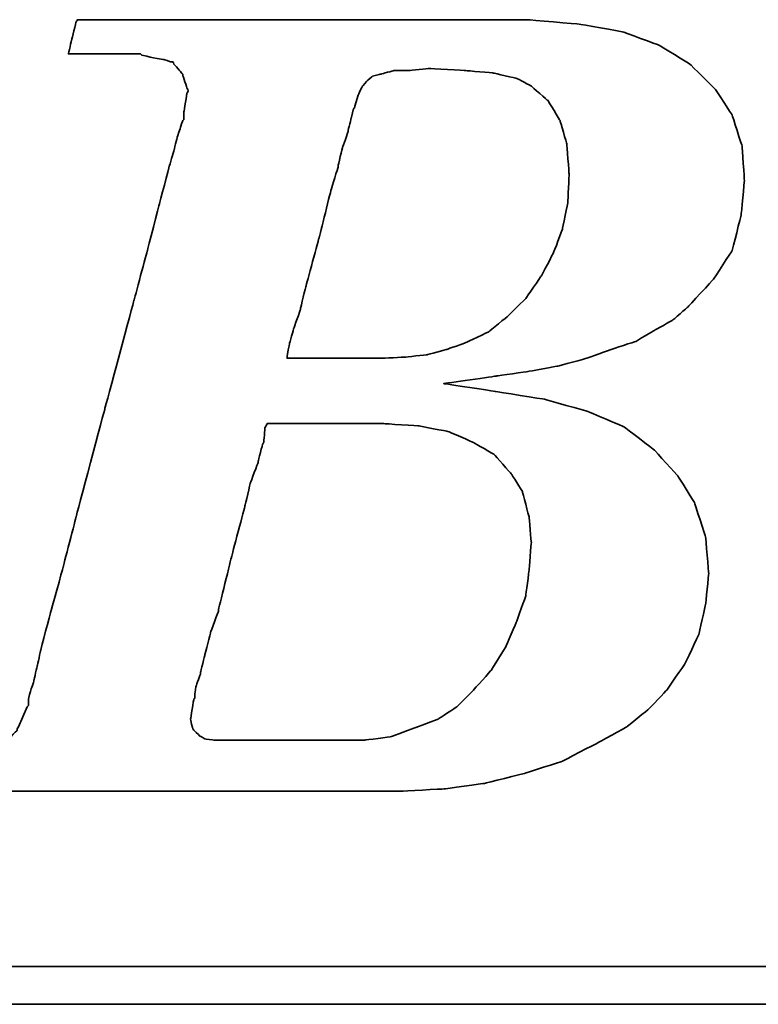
# Model space of a CAD drawing. Header units: inches. Extents: x 22 to 529, y 23 to 401.
# Tile 25 of 40: x 202.85 to 205.12, y 110.75 to 113.76. Entities that reach past the tile are written whole.
import ezdxf

# ---------------------------------------------------------------- set-up
doc = ezdxf.new("R2010")
doc.units = ezdxf.units.IN
doc.header["$LTSCALE"] = 0.1
doc.layers.add('DIM', color=4, linetype='Continuous')
doc.layers.add('layer 1', color=7, linetype='Continuous')

# ---------------------------------------------------------------- blocks, each defined once
blk = doc.blocks.new('TBI MOTION logo(完整正式版)')
at = {"layer": 'layer 1', "color": 22, "lineweight": 35}
for points, knots in [([(-64.65375, -6.86375), (-64.65375, -6.86375), (-64.84375, -7.29625), (-64.84375, -7.29625), (-64.84375, -7.29625), (-64.84375, -7.29625), (-64.86875, -7.34375), (-64.86875, -7.34375), (-64.86875, -7.34375), (-64.86875, -7.34375), (-64.86875, -7.36875), (-64.86875, -7.36875), (-64.86875, -7.36875), (-64.86875, -7.36875), (-65.15375, -7.65375), (-65.15375, -7.65375), (-65.15375, -7.65375), (-65.15375, -7.65375), (-65.17875, -7.65375), (-65.17875, -7.65375), (-65.17875, -7.65375), (-65.17875, -7.65375), (-65.20375, -7.67875), (-65.20375, -7.67875), (-65.20375, -7.67875), (-65.20375, -7.67875), (-65.58875, -7.87125), (-65.58875, -7.87125), (-65.58875, -7.87125), (-65.58875, -7.87125), (-65.63375, -7.87125), (-65.63375, -7.87125), (-65.63375, -7.87125), (-65.63375, -7.87125), (-65.65875, -7.89375), (-65.65875, -7.89375), (-65.65875, -7.89375), (-65.65875, -7.89375), (-66.09375, -7.94375), (-66.09375, -7.94375), (-66.09375, -7.94375), (-66.09375, -7.94375), (-66.11375, -7.94375), (-66.11375, -7.94375), (-66.11375, -7.94375), (-66.11375, -7.94375), (-66.16375, -7.94375), (-66.16375, -7.94375), (-66.16375, -7.94375), (-66.16375, -7.94375), (-66.30875, -7.94375), (-66.30875, -7.94375), (-66.30875, -7.94375), (-66.30875, -7.94375), (-66.69375, -7.94375), (-66.69375, -7.94375), (-66.69375, -7.94375), (-66.69375, -7.94375), (-67.07375, -7.94375), (-67.07375, -7.94375), (-67.07375, -7.94375), (-67.07375, -7.94375), (-67.12375, -7.94375), (-67.12375, -7.94375), (-67.12375, -7.94375), (-67.12375, -7.94375), (-67.12375, -7.96625), (-67.12375, -7.96625), (-67.12375, -7.96625), (-67.12375, -7.96625), (-67.14875, -7.99125), (-67.14875, -7.99125), (-67.14875, -7.99125), (-67.14875, -7.99125), (-67.24375, -8.34875), (-67.24375, -8.34875), (-67.24375, -8.34875), (-67.24375, -8.34875), (-67.31375, -8.68625), (-67.31375, -8.68625), (-67.31375, -8.68625), (-67.31375, -8.68625), (-67.26875, -8.68625), (-67.26875, -8.68625), (-67.26875, -8.68625), (-67.26875, -8.68625), (-67.07375, -8.68625), (-67.07375, -8.68625), (-67.07375, -8.68625), (-67.07375, -8.68625), (-66.54875, -8.68625), (-66.54875, -8.68625), (-66.54875, -8.68625), (-66.54875, -8.68625), (-65.82625, -8.68625), (-65.82625, -8.68625), (-65.82625, -8.68625), (-65.82625, -8.68625), (-65.01375, -8.68625), (-65.01375, -8.68625), (-65.01375, -8.68625), (-65.01375, -8.68625), (-64.05375, -8.68625), (-64.05375, -8.68625), (-64.05375, -8.68625), (-64.05375, -8.68625), (-62.08375, -8.68625), (-62.08375, -8.68625), (-62.08375, -8.68625), (-62.08375, -8.68625), (-60.06875, -8.68625), (-60.06875, -8.68625), (-60.06875, -8.68625), (-60.06875, -8.68625), (-59.10875, -8.68625), (-59.10875, -8.68625), (-59.10875, -8.68625), (-59.10875, -8.68625), (-58.29375, -8.68625), (-58.29375, -8.68625), (-58.29375, -8.68625), (-58.29375, -8.68625), (-57.57375, -8.68625), (-57.57375, -8.68625), (-57.57375, -8.68625), (-57.57375, -8.68625), (-57.04875, -8.68625), (-57.04875, -8.68625), (-57.04875, -8.68625), (-57.04875, -8.68625), (-56.85375, -8.68625), (-56.85375, -8.68625), (-56.85375, -8.68625), (-56.85375, -8.68625), (-56.70875, -8.68625), (-56.70875, -8.68625), (-56.70875, -8.68625), (-56.70875, -8.68625), (-56.61375, -8.68625), (-56.61375, -8.68625), (-56.61375, -8.68625), (-56.61375, -8.68625), (-56.56875, -8.68625), (-56.56875, -8.68625), (-56.56875, -8.68625), (-56.56875, -8.68625), (-55.65375, -8.63875), (-55.65375, -8.63875), (-55.65375, -8.63875), (-55.65375, -8.63875), (-54.76875, -8.51875), (-54.76875, -8.51875), (-54.76875, -8.51875), (-54.76875, -8.51875), (-53.90375, -8.30375), (-53.90375, -8.30375), (-53.90375, -8.30375), (-53.90375, -8.30375), (-53.08875, -8.03875), (-53.08875, -8.03875), (-53.08875, -8.03875), (-53.08875, -8.03875), (-52.34375, -7.65375), (-52.34375, -7.65375), (-52.34375, -7.65375), (-52.34375, -7.65375), (-51.69875, -7.29625), (-51.69875, -7.29625), (-51.69875, -7.29625), (-51.69875, -7.29625), (-51.21875, -6.91125), (-51.21875, -6.91125), (-51.21875, -6.91125), (-51.21875, -6.91125), (-50.83375, -6.50375), (-50.83375, -6.50375), (-50.83375, -6.50375), (-50.83375, -6.50375), (-50.44875, -5.94875), (-50.44875, -5.94875), (-50.44875, -5.94875), (-50.44875, -5.94875), (-50.13875, -5.30375), (-50.13875, -5.30375), (-50.13875, -5.30375), (-50.13875, -5.30375), (-49.99375, -4.65375), (-49.99375, -4.65375), (-49.99375, -4.65375), (-49.99375, -4.65375), (-49.92375, -3.98375), (-49.92375, -3.98375), (-49.92375, -3.98375), (-49.92375, -3.98375), (-49.99375, -3.19374), (-49.99375, -3.19374), (-49.99375, -3.19374), (-49.99375, -3.19374), (-50.23374, -2.44874), (-50.23374, -2.44874), (-50.23374, -2.44874), (-50.23374, -2.44874), (-50.59375, -1.87374), (-50.59375, -1.87374), (-50.59375, -1.87374), (-50.59375, -1.87374), (-51.09875, -1.31874), (-51.09875, -1.31874), (-51.09875, -1.31874), (-51.09875, -1.31874), (-51.74375, -0.81875), (-51.74375, -0.81875), (-51.74375, -0.81875), (-51.74375, -0.81875), (-52.53875, -0.48125), (-52.53875, -0.48125), (-52.53875, -0.48125), (-52.53875, -0.48125), (-53.47375, -0.21875), (-53.47375, -0.21875), (-53.47375, -0.21875), (-53.47375, -0.21875), (-54.52875, -0.04874), (-54.52875, -0.04874), (-54.52875, -0.04874), (-54.52875, -0.04874), (-55.65375, 0.12125), (-55.65375, 0.12125), (-55.65375, 0.12125), (-55.65375, 0.12125), (-54.50375, 0.28624), (-54.50375, 0.28624), (-54.50375, 0.28624), (-54.50375, 0.28624), (-53.83375, 0.38124), (-53.83375, 0.38124), (-53.83375, 0.38124), (-53.83375, 0.38124), (-53.18375, 0.50125), (-53.18375, 0.50125), (-53.18375, 0.50125), (-53.18375, 0.50125), (-52.55875, 0.66874), (-52.55875, 0.66874), (-52.55875, 0.66874), (-52.55875, 0.66874), (-52.03375, 0.86124), (-52.03375, 0.86124), (-52.03375, 0.86124), (-52.03375, 0.86124), (-51.50374, 1.03124), (-51.50374, 1.03124), (-51.50374, 1.03124), (-51.50374, 1.03124), (-51.09875, 1.27125), (-51.09875, 1.27125), (-51.09875, 1.27125), (-51.09875, 1.27125), (-50.71375, 1.48624), (-50.71375, 1.48624), (-50.71375, 1.48624), (-50.71375, 1.48624), (-50.37625, 1.77625), (-50.37625, 1.77625), (-50.37625, 1.77625), (-50.37625, 1.77625), (-49.82375, 2.37625), (-49.82375, 2.37625), (-49.82375, 2.37625), (-49.82375, 2.37625), (-49.41875, 2.99625), (-49.41875, 2.99625), (-49.41875, 2.99625), (-49.41875, 2.99625), (-49.22375, 3.76625), (-49.22375, 3.76625), (-49.22375, 3.76625), (-49.22375, 3.76625), (-49.15375, 4.50874), (-49.15375, 4.50874), (-49.15375, 4.50874), (-49.15375, 4.50874), (-49.20375, 5.25125), (-49.20375, 5.25125), (-49.20375, 5.25125), (-49.20375, 5.25125), (-49.41875, 5.92625), (-49.41875, 5.92625), (-49.41875, 5.92625), (-49.41875, 5.92625), (-49.77875, 6.47625), (-49.77875, 6.47625), (-49.77875, 6.47625), (-49.77875, 6.47625), (-50.33125, 7.02624), (-50.33125, 7.02624), (-50.33125, 7.02624), (-50.33125, 7.02624), (-51.00125, 7.43625), (-51.00125, 7.43625), (-51.00125, 7.43625), (-51.00125, 7.43625), (-51.79375, 7.72625), (-51.79375, 7.72625), (-51.79375, 7.72625), (-51.79375, 7.72625), (-52.72875, 7.89124), (-52.72875, 7.89124), (-52.72875, 7.89124), (-52.72875, 7.89124), (-53.83375, 7.98625), (-53.83375, 7.98625), (-53.83375, 7.98625), (-53.83375, 7.98625), (-53.92875, 7.98625), (-53.92875, 7.98625), (-53.92875, 7.98625), (-53.92875, 7.98625), (-54.26375, 7.98625), (-54.26375, 7.98625), (-54.26375, 7.98625), (-54.26375, 7.98625), (-54.74375, 7.98625), (-54.74375, 7.98625), (-54.74375, 7.98625), (-54.74375, 7.98625), (-55.36875, 7.98625), (-55.36875, 7.98625), (-55.36875, 7.98625), (-55.36875, 7.98625), (-56.13375, 7.98625), (-56.13375, 7.98625), (-56.13375, 7.98625), (-56.13375, 7.98625), (-56.94875, 7.98625), (-56.94875, 7.98625), (-56.94875, 7.98625), (-56.94875, 7.98625), (-58.77625, 7.98625), (-58.77625, 7.98625), (-58.77625, 7.98625), (-58.77625, 7.98625), (-60.59875, 7.98625), (-60.59875, 7.98625), (-60.59875, 7.98625), (-60.59875, 7.98625), (-61.41375, 7.98625), (-61.41375, 7.98625), (-61.41375, 7.98625), (-61.41375, 7.98625), (-62.17875, 7.98625), (-62.17875, 7.98625), (-62.17875, 7.98625), (-62.17875, 7.98625), (-62.80375, 7.98625), (-62.80375, 7.98625), (-62.80375, 7.98625), (-62.80375, 7.98625), (-63.30625, 7.98625), (-63.30625, 7.98625), (-63.30625, 7.98625), (-63.30625, 7.98625), (-63.57375, 7.98625), (-63.57375, 7.98625), (-63.57375, 7.98625), (-63.57375, 7.98625), (-63.57375, 7.96375), (-63.57375, 7.96375), (-63.57375, 7.96375), (-63.57375, 7.96375), (-63.59875, 7.94125), (-63.59875, 7.94125), (-63.59875, 7.94125), (-63.59875, 7.94125), (-63.69375, 7.55625), (-63.69375, 7.55625), (-63.69375, 7.55625), (-63.69375, 7.55625), (-63.76375, 7.24624), (-63.76375, 7.24624), (-63.76375, 7.24624), (-63.76375, 7.24624), (-63.23875, 7.24624), (-63.23875, 7.24624), (-63.23875, 7.24624), (-63.23875, 7.24624), (-62.75875, 7.24624), (-62.75875, 7.24624), (-62.75875, 7.24624), (-62.75875, 7.24624), (-62.61125, 7.24624), (-62.61125, 7.24624), (-62.61125, 7.24624), (-62.61125, 7.24624), (-62.56625, 7.24624), (-62.56625, 7.24624), (-62.56625, 7.24624), (-62.56625, 7.24624), (-62.22875, 7.24624), (-62.22875, 7.24624), (-62.22875, 7.24624), (-62.22875, 7.24624), (-62.20375, 7.24624), (-62.20375, 7.24624), (-62.20375, 7.24624), (-62.20375, 7.24624), (-62.17875, 7.21875), (-62.17875, 7.21875), (-62.17875, 7.21875), (-62.17875, 7.21875), (-61.96375, 7.17125), (-61.96375, 7.17125), (-61.96375, 7.17125), (-61.96375, 7.17125), (-61.72375, 7.12624), (-61.72375, 7.12624), (-61.72375, 7.12624), (-61.72375, 7.12624), (-61.70375, 7.12624), (-61.70375, 7.12624), (-61.70375, 7.12624), (-61.70375, 7.12624), (-61.55875, 7.07624), (-61.55875, 7.07624), (-61.55875, 7.07624), (-61.55875, 7.07624), (-61.50875, 7.07624), (-61.50875, 7.07624), (-61.50875, 7.07624), (-61.50875, 7.07624), (-61.48375, 7.02624), (-61.48375, 7.02624), (-61.48375, 7.02624), (-61.48375, 7.02624), (-61.31875, 6.83375), (-61.31875, 6.83375), (-61.31875, 6.83375), (-61.31875, 6.83375), (-61.29375, 6.81125), (-61.29375, 6.81125), (-61.29375, 6.81125), (-61.29375, 6.81125), (-61.29375, 6.78625), (-61.29375, 6.78625), (-61.29375, 6.78625), (-61.29375, 6.78625), (-61.19875, 6.50124), (-61.19875, 6.50124), (-61.19875, 6.50124), (-61.19875, 6.50124), (-61.17375, 6.45124), (-61.17375, 6.45124), (-61.17375, 6.45124), (-61.17375, 6.45124), (-61.19875, 6.40625), (-61.19875, 6.40625), (-61.19875, 6.40625), (-61.19875, 6.40625), (-61.26875, 5.99624), (-61.26875, 5.99624), (-61.26875, 5.99624), (-61.26875, 5.99624), (-61.26875, 5.85125), (-61.26875, 5.85125), (-61.26875, 5.85125), (-61.26875, 5.85125), (-61.26875, 5.82625), (-61.26875, 5.82625), (-61.26875, 5.82625), (-61.26875, 5.82625), (-61.29375, 5.80625), (-61.29375, 5.80625), (-61.29375, 5.80625), (-61.29375, 5.80625), (-61.34125, 5.66125), (-61.34125, 5.66125), (-61.34125, 5.66125), (-61.34125, 5.66125), (-61.41375, 5.44625), (-61.41375, 5.44625), (-61.41375, 5.44625), (-61.41375, 5.44625), (-61.48375, 5.15625), (-61.48375, 5.15625), (-61.48375, 5.15625), (-61.48375, 5.15625), (-61.58375, 4.82124), (-61.58375, 4.82124), (-61.58375, 4.82124), (-61.58375, 4.82124), (-61.79875, 4.00375), (-61.79875, 4.00375), (-61.79875, 4.00375), (-61.79875, 4.00375), (-62.05875, 2.99625), (-62.05875, 2.99625), (-62.05875, 2.99625), (-62.05875, 2.99625), (-62.34875, 1.91625), (-62.34875, 1.91625), (-62.34875, 1.91625), (-62.34875, 1.91625), (-62.97375, -0.41124), (-62.97375, -0.41124), (-62.97375, -0.41124), (-62.97375, -0.41124), (-63.59875, -2.75875), (-63.59875, -2.75875), (-63.59875, -2.75875), (-63.59875, -2.75875), (-63.88375, -3.86374), (-63.88375, -3.86374), (-63.88375, -3.86374), (-63.88375, -3.86374), (-64.14875, -4.82374), (-64.14875, -4.82374), (-64.14875, -4.82374), (-64.14875, -4.82374), (-64.36375, -5.64125), (-64.36375, -5.64125), (-64.36375, -5.64125), (-64.36375, -5.64125), (-64.43625, -5.97625), (-64.43625, -5.97625), (-64.43625, -5.97625), (-64.43625, -5.97625), (-64.50875, -6.28625), (-64.50875, -6.28625), (-64.50875, -6.28625), (-64.50875, -6.28625), (-64.50875, -6.30875), (-64.50875, -6.30875), (-64.50875, -6.30875), (-64.50875, -6.30875), (-64.57875, -6.50375), (-64.57875, -6.50375), (-64.57875, -6.50375), (-64.57875, -6.50375), (-64.62875, -6.69625), (-64.62875, -6.69625), (-64.62875, -6.69625), (-64.62875, -6.69625), (-64.62875, -6.76875), (-64.62875, -6.76875), (-64.62875, -6.76875), (-64.62875, -6.76875), (-64.62875, -6.81375), (-64.62875, -6.81375), (-64.62875, -6.81375), (-64.62875, -6.81375), (-64.62875, -6.83875), (-64.62875, -6.83875), (-64.62875, -6.83875), (-64.62875, -6.83875), (-64.65375, -6.86375), (-64.65375, -6.86375)], [0, 0, 0, 0, 0.00719424, 0.00719424, 0.00719424, 0.00719425, 0.01438849, 0.01438849, 0.01438849, 0.0143885, 0.02158273, 0.02158273, 0.02158273, 0.02158274, 0.02877698, 0.02877698, 0.02877698, 0.02877699, 0.03597122, 0.03597122, 0.03597122, 0.03597123, 0.04316547, 0.04316547, 0.04316547, 0.04316548, 0.05035971, 0.05035971, 0.05035971, 0.05035972, 0.05755396, 0.05755396, 0.05755396, 0.05755397, 0.0647482, 0.0647482, 0.0647482, 0.06474821, 0.07194245, 0.07194245, 0.07194245, 0.07194246, 0.07913669, 0.07913669, 0.07913669, 0.0791367, 0.08633094, 0.08633094, 0.08633094, 0.08633095, 0.09352518, 0.09352518, 0.09352518, 0.09352519, 0.10071942, 0.10071942, 0.10071942, 0.10071943, 0.10791367, 0.10791367, 0.10791367, 0.10791368, 0.11510791, 0.11510791, 0.11510791, 0.11510792, 0.12230216, 0.12230216, 0.12230216, 0.12230217, 0.1294964, 0.1294964, 0.1294964, 0.12949641, 0.13669065, 0.13669065, 0.13669065, 0.13669066, 0.14388489, 0.14388489, 0.14388489, 0.1438849, 0.15107914, 0.15107914, 0.15107914, 0.15107915, 0.15827338, 0.15827338, 0.15827338, 0.15827339, 0.16546763, 0.16546763, 0.16546763, 0.16546764, 0.17266187, 0.17266187, 0.17266187, 0.17266188, 0.17985612, 0.17985612, 0.17985612, 0.17985613, 0.18705036, 0.18705036, 0.18705036, 0.18705037, 0.1942446, 0.1942446, 0.1942446, 0.19424461, 0.20143885, 0.20143885, 0.20143885, 0.20143886, 0.20863309, 0.20863309, 0.20863309, 0.2086331, 0.21582734, 0.21582734, 0.21582734, 0.21582735, 0.22302158, 0.22302158, 0.22302158, 0.22302159, 0.23021583, 0.23021583, 0.23021583, 0.23021584, 0.23741007, 0.23741007, 0.23741007, 0.23741008, 0.24460432, 0.24460432, 0.24460432, 0.24460433, 0.25179856, 0.25179856, 0.25179856, 0.25179857, 0.25899281, 0.25899281, 0.25899281, 0.25899282, 0.26618705, 0.26618705, 0.26618705, 0.26618706, 0.27338129, 0.27338129, 0.27338129, 0.2733813, 0.28057554, 0.28057554, 0.28057554, 0.28057555, 0.28776978, 0.28776978, 0.28776978, 0.28776979, 0.29496403, 0.29496403, 0.29496403, 0.29496404, 0.30215827, 0.30215827, 0.30215827, 0.30215828, 0.30935252, 0.30935252, 0.30935252, 0.30935253, 0.31654676, 0.31654676, 0.31654676, 0.31654677, 0.32374101, 0.32374101, 0.32374101, 0.32374102, 0.33093525, 0.33093525, 0.33093525, 0.33093526, 0.3381295, 0.3381295, 0.3381295, 0.33812951, 0.34532374, 0.34532374, 0.34532374, 0.34532375, 0.35251799, 0.35251799, 0.35251799, 0.352518, 0.35971223, 0.35971223, 0.35971223, 0.35971224, 0.36690647, 0.36690647, 0.36690647, 0.36690648, 0.37410072, 0.37410072, 0.37410072, 0.37410073, 0.38129496, 0.38129496, 0.38129496, 0.38129497, 0.38848921, 0.38848921, 0.38848921, 0.38848922, 0.39568345, 0.39568345, 0.39568345, 0.39568346, 0.4028777, 0.4028777, 0.4028777, 0.40287771, 0.41007194, 0.41007194, 0.41007194, 0.41007195, 0.41726619, 0.41726619, 0.41726619, 0.4172662, 0.42446043, 0.42446043, 0.42446043, 0.42446044, 0.43165468, 0.43165468, 0.43165468, 0.43165469, 0.43884892, 0.43884892, 0.43884892, 0.43884893, 0.44604317, 0.44604317, 0.44604317, 0.44604318, 0.45323741, 0.45323741, 0.45323741, 0.45323742, 0.46043165, 0.46043165, 0.46043165, 0.46043166, 0.4676259, 0.4676259, 0.4676259, 0.46762591, 0.47482014, 0.47482014, 0.47482014, 0.47482015, 0.48201439, 0.48201439, 0.48201439, 0.4820144, 0.48920863, 0.48920863, 0.48920863, 0.48920864, 0.49640288, 0.49640288, 0.49640288, 0.49640289, 0.50359712, 0.50359712, 0.50359712, 0.50359713, 0.51079137, 0.51079137, 0.51079137, 0.51079138, 0.51798561, 0.51798561, 0.51798561, 0.51798562, 0.52517986, 0.52517986, 0.52517986, 0.52517987, 0.5323741, 0.5323741, 0.5323741, 0.53237411, 0.53956835, 0.53956835, 0.53956835, 0.53956836, 0.54676259, 0.54676259, 0.54676259, 0.5467626, 0.55395683, 0.55395683, 0.55395683, 0.55395684, 0.56115108, 0.56115108, 0.56115108, 0.56115109, 0.56834532, 0.56834532, 0.56834532, 0.56834533, 0.57553957, 0.57553957, 0.57553957, 0.57553958, 0.58273381, 0.58273381, 0.58273381, 0.58273382, 0.58992806, 0.58992806, 0.58992806, 0.58992807, 0.5971223, 0.5971223, 0.5971223, 0.59712231, 0.60431655, 0.60431655, 0.60431655, 0.60431656, 0.61151079, 0.61151079, 0.61151079, 0.6115108, 0.61870504, 0.61870504, 0.61870504, 0.61870505, 0.62589928, 0.62589928, 0.62589928, 0.62589929, 0.63309353, 0.63309353, 0.63309353, 0.63309354, 0.64028777, 0.64028777, 0.64028777, 0.64028778, 0.64748201, 0.64748201, 0.64748201, 0.64748202, 0.65467626, 0.65467626, 0.65467626, 0.65467627, 0.6618705, 0.6618705, 0.6618705, 0.66187051, 0.66906475, 0.66906475, 0.66906475, 0.66906476, 0.67625899, 0.67625899, 0.67625899, 0.676259, 0.68345324, 0.68345324, 0.68345324, 0.68345325, 0.69064748, 0.69064748, 0.69064748, 0.69064749, 0.69784173, 0.69784173, 0.69784173, 0.69784174, 0.70503597, 0.70503597, 0.70503597, 0.70503598, 0.71223022, 0.71223022, 0.71223022, 0.71223023, 0.71942446, 0.71942446, 0.71942446, 0.71942447, 0.72661871, 0.72661871, 0.72661871, 0.72661872, 0.73381295, 0.73381295, 0.73381295, 0.73381296, 0.74100719, 0.74100719, 0.74100719, 0.7410072, 0.74820144, 0.74820144, 0.74820144, 0.74820145, 0.75539568, 0.75539568, 0.75539568, 0.75539569, 0.76258993, 0.76258993, 0.76258993, 0.76258994, 0.76978417, 0.76978417, 0.76978417, 0.76978418, 0.77697842, 0.77697842, 0.77697842, 0.77697843, 0.78417266, 0.78417266, 0.78417266, 0.78417267, 0.79136691, 0.79136691, 0.79136691, 0.79136692, 0.79856115, 0.79856115, 0.79856115, 0.79856116, 0.8057554, 0.8057554, 0.8057554, 0.80575541, 0.81294964, 0.81294964, 0.81294964, 0.81294965, 0.82014388, 0.82014388, 0.82014388, 0.82014389, 0.82733813, 0.82733813, 0.82733813, 0.82733814, 0.83453237, 0.83453237, 0.83453237, 0.83453238, 0.84172662, 0.84172662, 0.84172662, 0.84172663, 0.84892086, 0.84892086, 0.84892086, 0.84892087, 0.85611511, 0.85611511, 0.85611511, 0.85611512, 0.86330935, 0.86330935, 0.86330935, 0.86330936, 0.8705036, 0.8705036, 0.8705036, 0.87050361, 0.87769784, 0.87769784, 0.87769784, 0.87769785, 0.88489209, 0.88489209, 0.88489209, 0.8848921, 0.89208633, 0.89208633, 0.89208633, 0.89208634, 0.89928058, 0.89928058, 0.89928058, 0.89928059, 0.90647482, 0.90647482, 0.90647482, 0.90647483, 0.91366906, 0.91366906, 0.91366906, 0.91366907, 0.92086331, 0.92086331, 0.92086331, 0.92086332, 0.92805755, 0.92805755, 0.92805755, 0.92805756, 0.9352518, 0.9352518, 0.9352518, 0.93525181, 0.94244604, 0.94244604, 0.94244604, 0.94244605, 0.94964029, 0.94964029, 0.94964029, 0.9496403, 0.95683453, 0.95683453, 0.95683453, 0.95683454, 0.96402878, 0.96402878, 0.96402878, 0.96402879, 0.97122302, 0.97122302, 0.97122302, 0.97122303, 0.97841727, 0.97841727, 0.97841727, 0.97841728, 0.98561151, 0.98561151, 0.98561151, 0.98561152, 0.99280576, 0.99280576, 0.99280576, 0.99280577, 1, 1, 1, 1]), ([(-57.50375, 6.35625), (-57.50375, 6.35625), (-57.57375, 6.11625), (-57.57375, 6.11625), (-57.57375, 6.11625), (-57.57375, 6.11625), (-57.57375, 6.09125), (-57.57375, 6.09125), (-57.57375, 6.09125), (-57.57375, 6.09125), (-57.59875, 6.06625), (-57.59875, 6.06625), (-57.59875, 6.06625), (-57.59875, 6.06625), (-57.64875, 5.87625), (-57.64875, 5.87625), (-57.64875, 5.87625), (-57.64875, 5.87625), (-57.71875, 5.58875), (-57.71875, 5.58875), (-57.71875, 5.58875), (-57.71875, 5.58875), (-57.71875, 5.56625), (-57.71875, 5.56625), (-57.71875, 5.56625), (-57.71875, 5.56625), (-57.83875, 5.23125), (-57.83875, 5.23125), (-57.83875, 5.23125), (-57.83875, 5.23125), (-57.93625, 4.82124), (-57.93625, 4.82124), (-57.93625, 4.82124), (-57.93625, 4.82124), (-57.93625, 4.79624), (-57.93625, 4.79624), (-57.93625, 4.79624), (-57.93625, 4.79624), (-58.07875, 4.34125), (-58.07875, 4.34125), (-58.07875, 4.34125), (-58.07875, 4.34125), (-58.34375, 3.28625), (-58.34375, 3.28625), (-58.34375, 3.28625), (-58.34375, 3.28625), (-58.62875, 2.23124), (-58.62875, 2.23124), (-58.62875, 2.23124), (-58.62875, 2.23124), (-58.74875, 1.75125), (-58.74875, 1.75125), (-58.74875, 1.75125), (-58.74875, 1.75125), (-58.74875, 1.72625), (-58.74875, 1.72625), (-58.74875, 1.72625), (-58.74875, 1.72625), (-58.89375, 1.31625), (-58.89375, 1.31625), (-58.89375, 1.31625), (-58.89375, 1.31625), (-58.98875, 0.98124), (-58.98875, 0.98124), (-58.98875, 0.98124), (-58.98875, 0.98124), (-59.03875, 0.71625), (-59.03875, 0.71625), (-59.03875, 0.71625), (-59.03875, 0.71625), (-59.03875, 0.66874), (-59.03875, 0.66874), (-59.03875, 0.66874), (-59.03875, 0.66874), (-58.91875, 0.66874), (-58.91875, 0.66874), (-58.91875, 0.66874), (-58.91875, 0.66874), (-58.53375, 0.66874), (-58.53375, 0.66874), (-58.53375, 0.66874), (-58.53375, 0.66874), (-58.10375, 0.66874), (-58.10375, 0.66874), (-58.10375, 0.66874), (-58.10375, 0.66874), (-57.66875, 0.66874), (-57.66875, 0.66874), (-57.66875, 0.66874), (-57.66875, 0.66874), (-57.33375, 0.66874), (-57.33375, 0.66874), (-57.33375, 0.66874), (-57.33375, 0.66874), (-57.09375, 0.66874), (-57.09375, 0.66874), (-57.09375, 0.66874), (-57.09375, 0.66874), (-56.99875, 0.66874), (-56.99875, 0.66874), (-56.99875, 0.66874), (-56.99875, 0.66874), (-56.49375, 0.69374), (-56.49375, 0.69374), (-56.49375, 0.69374), (-56.49375, 0.69374), (-56.01375, 0.74374), (-56.01375, 0.74374), (-56.01375, 0.74374), (-56.01375, 0.74374), (-55.58375, 0.86124), (-55.58375, 0.86124), (-55.58375, 0.86124), (-55.58375, 0.86124), (-55.17375, 1.00624), (-55.17375, 1.00624), (-55.17375, 1.00624), (-55.17375, 1.00624), (-54.67375, 1.24625), (-54.67375, 1.24625), (-54.67375, 1.24625), (-54.67375, 1.24625), (-54.26375, 1.58124), (-54.26375, 1.58124), (-54.26375, 1.58124), (-54.26375, 1.58124), (-53.87875, 1.96374), (-53.87875, 1.96374), (-53.87875, 1.96374), (-53.87875, 1.96374), (-53.54375, 2.44625), (-53.54375, 2.44625), (-53.54375, 2.44625), (-53.54375, 2.44625), (-53.27875, 2.95125), (-53.27875, 2.95125), (-53.27875, 2.95125), (-53.27875, 2.95125), (-53.08875, 3.45124), (-53.08875, 3.45124), (-53.08875, 3.45124), (-53.08875, 3.45124), (-52.96875, 4.05124), (-52.96875, 4.05124), (-52.96875, 4.05124), (-52.96875, 4.05124), (-52.94375, 4.65125), (-52.94375, 4.65125), (-52.94375, 4.65125), (-52.94375, 4.65125), (-52.99375, 5.30125), (-52.99375, 5.30125), (-52.99375, 5.30125), (-52.99375, 5.30125), (-53.13875, 5.80625), (-53.13875, 5.80625), (-53.13875, 5.80625), (-53.13875, 5.80625), (-53.39875, 6.23625), (-53.39875, 6.23625), (-53.39875, 6.23625), (-53.39875, 6.23625), (-53.75875, 6.54875), (-53.75875, 6.54875), (-53.75875, 6.54875), (-53.75875, 6.54875), (-54.07375, 6.71625), (-54.07375, 6.71625), (-54.07375, 6.71625), (-54.07375, 6.71625), (-54.57375, 6.83375), (-54.57375, 6.83375), (-54.57375, 6.83375), (-54.57375, 6.83375), (-55.17375, 6.88625), (-55.17375, 6.88625), (-55.17375, 6.88625), (-55.17375, 6.88625), (-55.96875, 6.93125), (-55.96875, 6.93125), (-55.96875, 6.93125), (-55.96875, 6.93125), (-56.39875, 6.88625), (-56.39875, 6.88625), (-56.39875, 6.88625), (-56.39875, 6.88625), (-56.42125, 6.88625), (-56.42125, 6.88625), (-56.42125, 6.88625), (-56.42125, 6.88625), (-56.73375, 6.88625), (-56.73375, 6.88625), (-56.73375, 6.88625), (-56.73375, 6.88625), (-56.99875, 6.81125), (-56.99875, 6.81125), (-56.99875, 6.81125), (-56.99875, 6.81125), (-57.02375, 6.81125), (-57.02375, 6.81125), (-57.02375, 6.81125), (-57.02375, 6.81125), (-57.18875, 6.76625), (-57.18875, 6.76625), (-57.18875, 6.76625), (-57.18875, 6.76625), (-57.30875, 6.66625), (-57.30875, 6.66625), (-57.30875, 6.66625), (-57.30875, 6.66625), (-57.40875, 6.54875), (-57.40875, 6.54875), (-57.40875, 6.54875), (-57.40875, 6.54875), (-57.50375, 6.35625), (-57.50375, 6.35625)], [0, 0, 0, 0, 0.01851852, 0.01851852, 0.01851852, 0.01851853, 0.03703704, 0.03703704, 0.03703704, 0.03703705, 0.05555556, 0.05555556, 0.05555556, 0.05555557, 0.07407407, 0.07407407, 0.07407407, 0.07407408, 0.09259259, 0.09259259, 0.09259259, 0.0925926, 0.11111111, 0.11111111, 0.11111111, 0.11111112, 0.12962963, 0.12962963, 0.12962963, 0.12962964, 0.14814815, 0.14814815, 0.14814815, 0.14814816, 0.16666667, 0.16666667, 0.16666667, 0.16666668, 0.18518519, 0.18518519, 0.18518519, 0.1851852, 0.2037037, 0.2037037, 0.2037037, 0.20370371, 0.22222222, 0.22222222, 0.22222222, 0.22222223, 0.24074074, 0.24074074, 0.24074074, 0.24074075, 0.25925926, 0.25925926, 0.25925926, 0.25925927, 0.27777778, 0.27777778, 0.27777778, 0.27777779, 0.2962963, 0.2962963, 0.2962963, 0.29629631, 0.31481481, 0.31481481, 0.31481481, 0.31481482, 0.33333333, 0.33333333, 0.33333333, 0.33333334, 0.35185185, 0.35185185, 0.35185185, 0.35185186, 0.37037037, 0.37037037, 0.37037037, 0.37037038, 0.38888889, 0.38888889, 0.38888889, 0.3888889, 0.40740741, 0.40740741, 0.40740741, 0.40740742, 0.42592593, 0.42592593, 0.42592593, 0.42592594, 0.44444444, 0.44444444, 0.44444444, 0.44444445, 0.46296296, 0.46296296, 0.46296296, 0.46296297, 0.48148148, 0.48148148, 0.48148148, 0.48148149, 0.5, 0.5, 0.5, 0.50000001, 0.51851852, 0.51851852, 0.51851852, 0.51851853, 0.53703704, 0.53703704, 0.53703704, 0.53703705, 0.55555556, 0.55555556, 0.55555556, 0.55555557, 0.57407407, 0.57407407, 0.57407407, 0.57407408, 0.59259259, 0.59259259, 0.59259259, 0.5925926, 0.61111111, 0.61111111, 0.61111111, 0.61111112, 0.62962963, 0.62962963, 0.62962963, 0.62962964, 0.64814815, 0.64814815, 0.64814815, 0.64814816, 0.66666667, 0.66666667, 0.66666667, 0.66666668, 0.68518519, 0.68518519, 0.68518519, 0.6851852, 0.7037037, 0.7037037, 0.7037037, 0.70370371, 0.72222222, 0.72222222, 0.72222222, 0.72222223, 0.74074074, 0.74074074, 0.74074074, 0.74074075, 0.75925926, 0.75925926, 0.75925926, 0.75925927, 0.77777778, 0.77777778, 0.77777778, 0.77777779, 0.7962963, 0.7962963, 0.7962963, 0.79629631, 0.81481481, 0.81481481, 0.81481481, 0.81481482, 0.83333333, 0.83333333, 0.83333333, 0.83333334, 0.85185185, 0.85185185, 0.85185185, 0.85185186, 0.87037037, 0.87037037, 0.87037037, 0.87037038, 0.88888889, 0.88888889, 0.88888889, 0.8888889, 0.90740741, 0.90740741, 0.90740741, 0.90740742, 0.92592593, 0.92592593, 0.92592593, 0.92592594, 0.94444444, 0.94444444, 0.94444444, 0.94444445, 0.96296296, 0.96296296, 0.96296296, 0.96296297, 0.98148148, 0.98148148, 0.98148148, 0.98148149, 1, 1, 1, 1]), ([(-61.03125, -6.57375), (-61.03125, -6.57375), (-61.03125, -6.67125), (-61.03125, -6.67125), (-61.03125, -6.67125), (-61.03125, -6.67125), (-61.05375, -6.69625), (-61.05375, -6.69625), (-61.05375, -6.69625), (-61.05375, -6.69625), (-61.12375, -7.12875), (-61.12375, -7.12875), (-61.12375, -7.12875), (-61.12375, -7.12875), (-61.07875, -7.34375), (-61.07875, -7.34375), (-61.07875, -7.34375), (-61.07875, -7.34375), (-60.93375, -7.48875), (-60.93375, -7.48875), (-60.93375, -7.48875), (-60.93375, -7.48875), (-60.81375, -7.55625), (-60.81375, -7.55625), (-60.81375, -7.55625), (-60.81375, -7.55625), (-60.62375, -7.58375), (-60.62375, -7.58375), (-60.62375, -7.58375), (-60.62375, -7.58375), (-60.30875, -7.58375), (-60.30875, -7.58375), (-60.30875, -7.58375), (-60.30875, -7.58375), (-59.97375, -7.58375), (-59.97375, -7.58375), (-59.97375, -7.58375), (-59.97375, -7.58375), (-59.87875, -7.58375), (-59.87875, -7.58375), (-59.87875, -7.58375), (-59.87875, -7.58375), (-59.63625, -7.58375), (-59.63625, -7.58375), (-59.63625, -7.58375), (-59.63625, -7.58375), (-58.96875, -7.58375), (-58.96875, -7.58375), (-58.96875, -7.58375), (-58.96875, -7.58375), (-58.29375, -7.58375), (-58.29375, -7.58375), (-58.29375, -7.58375), (-58.29375, -7.58375), (-58.05375, -7.58375), (-58.05375, -7.58375), (-58.05375, -7.58375), (-58.05375, -7.58375), (-57.98375, -7.58375), (-57.98375, -7.58375), (-57.98375, -7.58375), (-57.98375, -7.58375), (-57.35875, -7.58375), (-57.35875, -7.58375), (-57.35875, -7.58375), (-57.35875, -7.58375), (-56.78375, -7.50875), (-56.78375, -7.50875), (-56.78375, -7.50875), (-56.78375, -7.50875), (-56.27875, -7.31875), (-56.27875, -7.31875), (-56.27875, -7.31875), (-56.27875, -7.31875), (-55.77375, -7.12875), (-55.77375, -7.12875), (-55.77375, -7.12875), (-55.77375, -7.12875), (-55.36875, -6.86375), (-55.36875, -6.86375), (-55.36875, -6.86375), (-55.36875, -6.86375), (-55.00875, -6.50375), (-55.00875, -6.50375), (-55.00875, -6.50375), (-55.00875, -6.50375), (-54.62375, -6.06875), (-54.62375, -6.06875), (-54.62375, -6.06875), (-54.62375, -6.06875), (-54.31375, -5.56875), (-54.31375, -5.56875), (-54.31375, -5.56875), (-54.31375, -5.56875), (-54.07375, -5.01625), (-54.07375, -5.01625), (-54.07375, -5.01625), (-54.07375, -5.01625), (-53.87875, -4.46374), (-53.87875, -4.46374), (-53.87875, -4.46374), (-53.87875, -4.46374), (-53.80875, -3.91375), (-53.80875, -3.91375), (-53.80875, -3.91375), (-53.80875, -3.91375), (-53.75875, -3.31375), (-53.75875, -3.31375), (-53.75875, -3.31375), (-53.75875, -3.31375), (-53.80875, -2.75875), (-53.80875, -2.75875), (-53.80875, -2.75875), (-53.80875, -2.75875), (-53.95375, -2.20875), (-53.95375, -2.20875), (-53.95375, -2.20875), (-53.95375, -2.20875), (-54.19375, -1.82625), (-54.19375, -1.82625), (-54.19375, -1.82625), (-54.19375, -1.82625), (-54.55375, -1.41875), (-54.55375, -1.41875), (-54.55375, -1.41875), (-54.55375, -1.41875), (-55.00875, -1.15125), (-55.00875, -1.15125), (-55.00875, -1.15125), (-55.00875, -1.15125), (-55.56125, -0.91375), (-55.56125, -0.91375), (-55.56125, -0.91375), (-55.56125, -0.91375), (-56.18125, -0.79375), (-56.18125, -0.79375), (-56.18125, -0.79375), (-56.18125, -0.79375), (-56.94875, -0.74374), (-56.94875, -0.74374), (-56.94875, -0.74374), (-56.94875, -0.74374), (-56.99875, -0.74374), (-56.99875, -0.74374), (-56.99875, -0.74374), (-56.99875, -0.74374), (-57.09375, -0.74374), (-57.09375, -0.74374), (-57.09375, -0.74374), (-57.09375, -0.74374), (-57.38375, -0.74374), (-57.38375, -0.74374), (-57.38375, -0.74374), (-57.38375, -0.74374), (-57.76875, -0.74374), (-57.76875, -0.74374), (-57.76875, -0.74374), (-57.76875, -0.74374), (-58.24625, -0.74374), (-58.24625, -0.74374), (-58.24625, -0.74374), (-58.24625, -0.74374), (-58.72875, -0.74374), (-58.72875, -0.74374), (-58.72875, -0.74374), (-58.72875, -0.74374), (-59.20875, -0.74374), (-59.20875, -0.74374), (-59.20875, -0.74374), (-59.20875, -0.74374), (-59.46875, -0.74374), (-59.46875, -0.74374), (-59.46875, -0.74374), (-59.46875, -0.74374), (-59.51625, -0.83875), (-59.51625, -0.83875), (-59.51625, -0.83875), (-59.51625, -0.83875), (-59.54375, -1.15125), (-59.54375, -1.15125), (-59.54375, -1.15125), (-59.54375, -1.15125), (-59.56375, -1.17874), (-59.56375, -1.17874), (-59.56375, -1.17874), (-59.56375, -1.17874), (-59.66375, -1.55875), (-59.66375, -1.55875), (-59.66375, -1.55875), (-59.66375, -1.55875), (-59.66375, -1.58375), (-59.66375, -1.58375), (-59.66375, -1.58375), (-59.66375, -1.58375), (-59.82875, -2.01874), (-59.82875, -2.01874), (-59.82875, -2.01874), (-59.82875, -2.01874), (-59.94875, -2.52125), (-59.94875, -2.52125), (-59.94875, -2.52125), (-59.94875, -2.52125), (-60.23875, -3.62375), (-60.23875, -3.62375), (-60.23875, -3.62375), (-60.23875, -3.62375), (-60.52375, -4.77624), (-60.52375, -4.77624), (-60.52375, -4.77624), (-60.52375, -4.77624), (-60.52375, -4.79874), (-60.52375, -4.79874), (-60.52375, -4.79874), (-60.52375, -4.79874), (-60.69125, -5.25375), (-60.69125, -5.25375), (-60.69125, -5.25375), (-60.69125, -5.25375), (-60.81375, -5.73625), (-60.81375, -5.73625), (-60.81375, -5.73625), (-60.81375, -5.73625), (-60.90875, -6.11875), (-60.90875, -6.11875), (-60.90875, -6.11875), (-60.90875, -6.11875), (-60.90875, -6.14375), (-60.90875, -6.14375), (-60.90875, -6.14375), (-60.90875, -6.14375), (-61.00375, -6.40875), (-61.00375, -6.40875), (-61.00375, -6.40875), (-61.00375, -6.40875), (-61.03125, -6.57375), (-61.03125, -6.57375)], [0, 0, 0, 0, 0.01694915, 0.01694915, 0.01694915, 0.01694916, 0.03389831, 0.03389831, 0.03389831, 0.03389832, 0.05084746, 0.05084746, 0.05084746, 0.05084747, 0.06779661, 0.06779661, 0.06779661, 0.06779662, 0.08474576, 0.08474576, 0.08474576, 0.08474577, 0.10169492, 0.10169492, 0.10169492, 0.10169493, 0.11864407, 0.11864407, 0.11864407, 0.11864408, 0.13559322, 0.13559322, 0.13559322, 0.13559323, 0.15254237, 0.15254237, 0.15254237, 0.15254238, 0.16949153, 0.16949153, 0.16949153, 0.16949154, 0.18644068, 0.18644068, 0.18644068, 0.18644069, 0.20338983, 0.20338983, 0.20338983, 0.20338984, 0.22033898, 0.22033898, 0.22033898, 0.22033899, 0.23728814, 0.23728814, 0.23728814, 0.23728815, 0.25423729, 0.25423729, 0.25423729, 0.2542373, 0.27118644, 0.27118644, 0.27118644, 0.27118645, 0.28813559, 0.28813559, 0.28813559, 0.2881356, 0.30508475, 0.30508475, 0.30508475, 0.30508476, 0.3220339, 0.3220339, 0.3220339, 0.32203391, 0.33898305, 0.33898305, 0.33898305, 0.33898306, 0.3559322, 0.3559322, 0.3559322, 0.35593221, 0.37288136, 0.37288136, 0.37288136, 0.37288137, 0.38983051, 0.38983051, 0.38983051, 0.38983052, 0.40677966, 0.40677966, 0.40677966, 0.40677967, 0.42372881, 0.42372881, 0.42372881, 0.42372882, 0.44067797, 0.44067797, 0.44067797, 0.44067798, 0.45762712, 0.45762712, 0.45762712, 0.45762713, 0.47457627, 0.47457627, 0.47457627, 0.47457628, 0.49152542, 0.49152542, 0.49152542, 0.49152543, 0.50847458, 0.50847458, 0.50847458, 0.50847459, 0.52542373, 0.52542373, 0.52542373, 0.52542374, 0.54237288, 0.54237288, 0.54237288, 0.54237289, 0.55932203, 0.55932203, 0.55932203, 0.55932204, 0.57627119, 0.57627119, 0.57627119, 0.5762712, 0.59322034, 0.59322034, 0.59322034, 0.59322035, 0.61016949, 0.61016949, 0.61016949, 0.6101695, 0.62711864, 0.62711864, 0.62711864, 0.62711865, 0.6440678, 0.6440678, 0.6440678, 0.64406781, 0.66101695, 0.66101695, 0.66101695, 0.66101696, 0.6779661, 0.6779661, 0.6779661, 0.67796611, 0.69491525, 0.69491525, 0.69491525, 0.69491526, 0.71186441, 0.71186441, 0.71186441, 0.71186442, 0.72881356, 0.72881356, 0.72881356, 0.72881357, 0.74576271, 0.74576271, 0.74576271, 0.74576272, 0.76271186, 0.76271186, 0.76271186, 0.76271187, 0.77966102, 0.77966102, 0.77966102, 0.77966103, 0.79661017, 0.79661017, 0.79661017, 0.79661018, 0.81355932, 0.81355932, 0.81355932, 0.81355933, 0.83050847, 0.83050847, 0.83050847, 0.83050848, 0.84745763, 0.84745763, 0.84745763, 0.84745764, 0.86440678, 0.86440678, 0.86440678, 0.86440679, 0.88135593, 0.88135593, 0.88135593, 0.88135594, 0.89830508, 0.89830508, 0.89830508, 0.89830509, 0.91525424, 0.91525424, 0.91525424, 0.91525425, 0.93220339, 0.93220339, 0.93220339, 0.9322034, 0.94915254, 0.94915254, 0.94915254, 0.94915255, 0.96610169, 0.96610169, 0.96610169, 0.9661017, 0.98305085, 0.98305085, 0.98305085, 0.98305086, 1, 1, 1, 1]), ([(75.90875, -9.47875), (75.90875, -9.47875), (75.90875, -12.28625), (75.90875, -12.28625), (75.90875, -12.28625), (75.90875, -12.28625), (75.90875, -12.47875), (75.90875, -12.47875), (75.90875, -12.47875), (75.90875, -12.47875), (75.71625, -12.47875), (75.71625, -12.47875), (75.71625, -12.47875), (75.71625, -12.47875), (-88.32875, -12.47875), (-88.32875, -12.47875), (-88.32875, -12.47875), (-88.32875, -12.47875), (-88.32875, -13.29375), (-88.32875, -13.29375), (-88.32875, -13.29375), (-88.32875, -13.29375), (82.89125, -13.29375), (82.89125, -13.29375), (82.89125, -13.29375), (82.89125, -13.29375), (75.90875, -9.47875), (75.90875, -9.47875)], [0, 0, 0, 0, 0.14285714, 0.14285714, 0.14285714, 0.14285715, 0.28571429, 0.28571429, 0.28571429, 0.2857143, 0.42857143, 0.42857143, 0.42857143, 0.42857144, 0.57142857, 0.57142857, 0.57142857, 0.57142858, 0.71428571, 0.71428571, 0.71428571, 0.71428572, 0.85714286, 0.85714286, 0.85714286, 0.85714287, 1, 1, 1, 1])]:
    blk.add_open_spline(points, degree=3, knots=knots, dxfattribs=at)

msp = doc.modelspace()

# ---------------------------------------------------------------- block references
at = {"layer": 'DIM', "xscale": 0.141750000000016, "yscale": 0.141750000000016, "zscale": 0.141750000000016}
msp.add_blockref('TBI MOTION logo(完整正式版)', (212.0417, 112.6321), dxfattribs=at)

doc.saveas('drawing.dxf')
